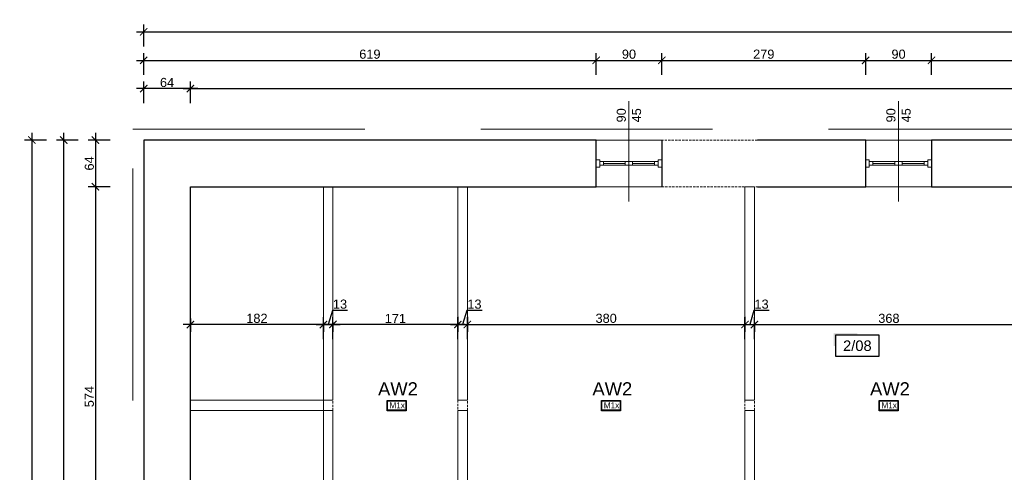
# Model space of a CAD drawing. Header units: millimetres. Extents: x 2709036 to 2756280, y 168165 to 192362.
# Tile 159 of 192: x 2723982 to 2725330, y 191541 to 192160. Entities that reach past the tile are written whole.
import ezdxf
from ezdxf.enums import TextEntityAlignment as Align

# ---------------------------------------------------------------- set-up
doc = ezdxf.new("R2010")
doc.units = ezdxf.units.MM
doc.header["$MEASUREMENT"] = 0
doc.linetypes.add('HIDDEN2', pattern=[4.7625, 3.175, -1.5875])
doc.layers.add('6 - OPISY', color=7, linetype='Continuous')
doc.layers.add('Oświetlenie awaryjne', color=1, linetype='Continuous')
for name, color, linetype, lineweight in [('__MAZ_OPIS_STOLARKA', 7, 'Continuous', 0), ('__MAZ_SCHODY', 7, 'Continuous', 0), ('__MAZ_STOLARKA OKIENNA', 7, 'Continuous', 9), ('__MAZ_WYMIARY', 7, 'Continuous', 9), ('__MAZ_ŚCIANY ISTNIEJĄCE', 7, 'Continuous', 30), ('A-Wall-Open', 8, 'Continuous', 15)]:
    doc.layers.add(name, color=color, linetype=linetype, lineweight=lineweight)
doc.styles.add('Arial', font='arial.ttf')
doc.styles.add('Dimensions', font='arial.ttf')
doc.styles.add('Malanow_1_100', font='isocpeur.ttf')
doc.styles.get("Standard").update_dxf_attribs({"font": 'arial.ttf'})
doc.styles.add('styl1', font='arial.ttf')
doc.dimstyles.new('100', dxfattribs={"dimtxt": 10, "dimasz": 10, "dimexe": 18, "dimexo": 15, "dimgap": 9, "dimtad": 1, "dimdec": 1, "dimrnd": 0.5, "dimdsep": 46, "dimtxsty": 'Dimensions', "dimblk": 'ARCHTICK', "dimcen": 9, "dimdle": 10, "dimadec": 1, "dimazin": 2, "dimtfac": 1, "dimtdec": 4, "dimtofl": 0, "dimtmove": 2, "dimatfit": 3, "dimfxl": 1, "dimtolj": 1, "dimtzin": 0, "dimarcsym": 0})

# ---------------------------------------------------------------- blocks, each defined once
blk = doc.blocks.new('*U9')
at = {"ltscale": 10}
blk.add_hatch(color=256, dxfattribs=at).paths.add_polyline_path([(0, 26), (-25, 26), (-27, 26), (-27, 11.5), (-25, 11.5), (-25, 24), (0, 24)])
blk.add_lwpolyline([(-25, 0), (25, 0), (25, 24), (-25, 24)], close=True, dxfattribs=at)
at = {"layer": '6 - OPISY'}
for tag, p in [('NRPOM', (0, 6)), ('WYSPOM', (3.4, -15.7))]:
    blk.add_attdef(tag, text='', height=12, dxfattribs=at).set_placement(p, align=Align.CENTER)
blk = doc.blocks.new('_ArchTick')
at = {"color": 0, "linetype": 'ByBlock', "const_width": 0.15}
blk.add_lwpolyline([(-0.5, -0.5), (0.5, 0.5)], dxfattribs=at)
blk = doc.blocks.new('*D1252')
at = {"layer": '__MAZ_WYMIARY', "color": 0, "lineweight": -2}
for p, q in [((2724594.8, 191753.2), (2724594.8, 191732.7)), ((2724974.8, 191753.2), (2724974.8, 191732.7)), ((2724584.8, 191742.7), (2724984.8, 191742.7))]:
    blk.add_line(p, q, dxfattribs=at)
at = {"layer": 'Defpoints', "color": 0, "lineweight": 30}
for p in [(2724594.8, 191768.2), (2724974.8, 191768.2), (2724974.8, 191742.7)]:
    blk.add_point(p, dxfattribs=at)
at = {"layer": '__MAZ_WYMIARY', "color": 0, "lineweight": -2, "xscale": 10, "yscale": 10, "zscale": 10, "rotation": 180}
blk.add_blockref('_ArchTick', (2724594.8, 191742.7), dxfattribs=at)
at = {"layer": '__MAZ_WYMIARY', "color": 0, "lineweight": -2, "xscale": 10, "yscale": 10, "zscale": 10}
blk.add_blockref('_ArchTick', (2724974.8, 191742.7), dxfattribs=at)
at = {"layer": '__MAZ_WYMIARY', "color": 0, "lineweight": 5, "insert": (2724784.8, 191751.1), "char_height": 12.5, "attachment_point": 5, "style": 'Arial'}
blk.add_mtext('\\A1;380', dxfattribs=at)
blk = doc.blocks.new('*D1253')
at = {"layer": '__MAZ_WYMIARY', "color": 0, "lineweight": -2}
for p, q in [((2724581.8, 191753.2), (2724581.8, 191732.7)), ((2724591.8, 191742.7), (2724400.8, 191742.7)), ((2724410.8, 191745.6), (2724410.8, 191732.7))]:
    blk.add_line(p, q, dxfattribs=at)
at = {"layer": 'Defpoints', "color": 0, "lineweight": 30}
for p in [(2724410.8, 191760.6), (2724581.8, 191768.2), (2724410.8, 191742.7)]:
    blk.add_point(p, dxfattribs=at)
at = {"layer": '__MAZ_WYMIARY', "color": 0, "lineweight": -2, "xscale": 10, "yscale": 10, "zscale": 10, "rotation": 180}
blk.add_blockref('_ArchTick', (2724410.8, 191742.7), dxfattribs=at)
at = {"layer": '__MAZ_WYMIARY', "color": 0, "lineweight": -2, "xscale": 10, "yscale": 10, "zscale": 10}
blk.add_blockref('_ArchTick', (2724581.8, 191742.7), dxfattribs=at)
at = {"layer": '__MAZ_WYMIARY', "color": 0, "lineweight": 5, "insert": (2724496.3, 191751), "char_height": 12.5, "attachment_point": 5, "style": 'Arial'}
blk.add_mtext('\\A1;171', dxfattribs=at)
blk = doc.blocks.new('*D1254')
at = {"layer": '__MAZ_WYMIARY', "color": 0, "lineweight": -2}
for p, q in [((2724215.8, 191751.1), (2724215.8, 191732.7)), ((2724407.8, 191742.7), (2724205.8, 191742.7)), ((2724397.8, 191745.6), (2724397.8, 191732.7))]:
    blk.add_line(p, q, dxfattribs=at)
at = {"layer": 'Defpoints', "color": 0, "lineweight": 30}
for p in [(2724215.8, 191766.1), (2724397.8, 191760.6), (2724215.8, 191742.7)]:
    blk.add_point(p, dxfattribs=at)
at = {"layer": '__MAZ_WYMIARY', "color": 0, "lineweight": -2, "xscale": 10, "yscale": 10, "zscale": 10, "rotation": 180}
blk.add_blockref('_ArchTick', (2724215.8, 191742.7), dxfattribs=at)
at = {"layer": '__MAZ_WYMIARY', "color": 0, "lineweight": -2, "xscale": 10, "yscale": 10, "zscale": 10}
blk.add_blockref('_ArchTick', (2724397.8, 191742.7), dxfattribs=at)
at = {"layer": '__MAZ_WYMIARY', "color": 0, "lineweight": 5, "insert": (2724306.8, 191751.1), "char_height": 12.5, "attachment_point": 5, "style": 'Arial'}
blk.add_mtext('\\A1;182', dxfattribs=at)
blk = doc.blocks.new('*D1255')
at = {"layer": '__MAZ_WYMIARY', "color": 0, "lineweight": -2}
for p, q in [((2724977.8, 191742.7), (2725365.8, 191742.7)), ((2724987.8, 191745.6), (2724987.8, 191732.7)), ((2725355.8, 191745.6), (2725355.8, 191732.7))]:
    blk.add_line(p, q, dxfattribs=at)
at = {"layer": 'Defpoints', "color": 0, "lineweight": 30}
for p in [(2724987.8, 191760.6), (2725355.8, 191760.6), (2725355.8, 191742.7)]:
    blk.add_point(p, dxfattribs=at)
at = {"layer": '__MAZ_WYMIARY', "color": 0, "lineweight": -2, "xscale": 10, "yscale": 10, "zscale": 10, "rotation": 180}
blk.add_blockref('_ArchTick', (2724987.8, 191742.7), dxfattribs=at)
at = {"layer": '__MAZ_WYMIARY', "color": 0, "lineweight": -2, "xscale": 10, "yscale": 10, "zscale": 10}
blk.add_blockref('_ArchTick', (2725355.8, 191742.7), dxfattribs=at)
at = {"layer": '__MAZ_WYMIARY', "color": 0, "lineweight": 5, "insert": (2725171.8, 191751.1), "char_height": 12.5, "attachment_point": 5, "style": 'Arial'}
blk.add_mtext('\\A1;368', dxfattribs=at)
blk = doc.blocks.new('*D1261')
at = {"layer": '__MAZ_WYMIARY', "color": 0, "lineweight": -2}
for p, q in [((2724151.8, 192123.2), (2724151.8, 192153.2)), ((2726950.8, 192123.2), (2726950.8, 192153.2)), ((2724141.8, 192143.2), (2726960.8, 192143.2))]:
    blk.add_line(p, q, dxfattribs=at)
at = {"layer": 'Defpoints', "color": 0, "lineweight": 30}
for p in [(2726950.8, 192143.2), (2724151.8, 191995.1), (2726950.8, 191995.1)]:
    blk.add_point(p, dxfattribs=at)
at = {"layer": '__MAZ_WYMIARY', "color": 0, "lineweight": -2, "xscale": 10, "yscale": 10, "zscale": 10, "rotation": 180}
blk.add_blockref('_ArchTick', (2724151.8, 192143.2), dxfattribs=at)
at = {"layer": '__MAZ_WYMIARY', "color": 0, "lineweight": -2, "xscale": 10, "yscale": 10, "zscale": 10}
blk.add_blockref('_ArchTick', (2726950.8, 192143.2), dxfattribs=at)
at = {"layer": '__MAZ_WYMIARY', "color": 0, "lineweight": 5, "insert": (2725551.3, 192151.5), "char_height": 12.5, "attachment_point": 5, "style": 'Arial'}
blk.add_mtext('\\A1;2799', dxfattribs=at)
blk = doc.blocks.new('*D1264')
at = {"layer": '__MAZ_WYMIARY', "color": 0, "lineweight": -2}
for p, q in [((2723998.7, 192005.1), (2723998.7, 190691.1)), ((2724018.7, 191995.1), (2723988.7, 191995.1)), ((2724018.7, 190701.1), (2723988.7, 190701.1))]:
    blk.add_line(p, q, dxfattribs=at)
at = {"layer": 'Defpoints', "color": 0, "lineweight": 30}
for p in [(2724151.8, 191995.1), (2723998.7, 190701.1), (2724151.8, 190701.1)]:
    blk.add_point(p, dxfattribs=at)
at = {"layer": '__MAZ_WYMIARY', "color": 0, "lineweight": -2, "xscale": 10, "yscale": 10, "zscale": 10}
for p, rotation in [((2723998.7, 191995.1), 90), ((2723998.7, 190701.1), 270)]:
    blk.add_blockref('_ArchTick', p, dxfattribs=dict(at, rotation=rotation))
at = {"layer": '__MAZ_WYMIARY', "color": 0, "lineweight": 5, "insert": (2723990.3, 191348.1), "char_height": 12.5, "attachment_point": 5, "rotation": 90, "style": 'Arial'}
blk.add_mtext('\\A1;1294', dxfattribs=at)
blk = doc.blocks.new('*D1265')
at = {"layer": '__MAZ_WYMIARY', "color": 0, "lineweight": -2}
for p, q in [((2724085.8, 192005.1), (2724085.8, 191921.1)), ((2724105.8, 191995.1), (2724075.8, 191995.1)), ((2724105.8, 191931.1), (2724075.8, 191931.1))]:
    blk.add_line(p, q, dxfattribs=at)
at = {"layer": 'Defpoints', "color": 0, "lineweight": 30}
for p in [(2724151.8, 191995.1), (2724085.8, 191931.1), (2724215.8, 191931.1)]:
    blk.add_point(p, dxfattribs=at)
at = {"layer": '__MAZ_WYMIARY', "color": 0, "lineweight": -2, "xscale": 10, "yscale": 10, "zscale": 10}
for p, rotation in [((2724085.8, 191995.1), 90), ((2724085.8, 191931.1), 270)]:
    blk.add_blockref('_ArchTick', p, dxfattribs=dict(at, rotation=rotation))
at = {"layer": '__MAZ_WYMIARY', "color": 0, "lineweight": 5, "insert": (2724077.4, 191963.1), "char_height": 12.5, "attachment_point": 5, "rotation": 90, "style": 'Arial'}
blk.add_mtext('\\A1;64', dxfattribs=at)
blk = doc.blocks.new('*D1266')
at = {"layer": '__MAZ_WYMIARY', "color": 0, "lineweight": -2}
for p, q in [((2724085.8, 191941.1), (2724085.8, 191347.1)), ((2724105.8, 191931.1), (2724075.8, 191931.1)), ((2724105.8, 191357.1), (2724075.8, 191357.1))]:
    blk.add_line(p, q, dxfattribs=at)
at = {"layer": 'Defpoints', "color": 0, "lineweight": 30}
for p in [(2724215.8, 191931.1), (2724085.8, 191357.1), (2724215.8, 191357.1)]:
    blk.add_point(p, dxfattribs=at)
at = {"layer": '__MAZ_WYMIARY', "color": 0, "lineweight": -2, "xscale": 10, "yscale": 10, "zscale": 10}
for p, rotation in [((2724085.8, 191931.1), 90), ((2724085.8, 191357.1), 270)]:
    blk.add_blockref('_ArchTick', p, dxfattribs=dict(at, rotation=rotation))
at = {"layer": '__MAZ_WYMIARY', "color": 0, "lineweight": 5, "insert": (2724077.4, 191644.1), "char_height": 12.5, "attachment_point": 5, "rotation": 90, "style": 'Arial'}
blk.add_mtext('\\A1;574', dxfattribs=at)
blk = doc.blocks.new('*D1277')
at = {"layer": '__MAZ_WYMIARY', "color": 0, "lineweight": -2}
for p, q in [((2724042.3, 190906.3), (2724042.3, 192005.1)), ((2724062.3, 191995.1), (2724032.3, 191995.1)), ((2724062.3, 190916.3), (2724032.3, 190916.3))]:
    blk.add_line(p, q, dxfattribs=at)
at = {"layer": 'Defpoints', "color": 0, "lineweight": 30}
for p in [(2724042.3, 191995.1), (2724151.8, 191995.1), (2724151.8, 190916.3)]:
    blk.add_point(p, dxfattribs=at)
at = {"layer": '__MAZ_WYMIARY', "color": 0, "lineweight": -2, "xscale": 10, "yscale": 10, "zscale": 10}
for p, rotation in [((2724042.3, 191995.1), 90), ((2724042.3, 190916.3), 270)]:
    blk.add_blockref('_ArchTick', p, dxfattribs=dict(at, rotation=rotation))
at = {"layer": '__MAZ_WYMIARY', "color": 0, "lineweight": 5, "insert": (2724034, 191455.7), "char_height": 12.5, "attachment_point": 5, "rotation": 90, "style": 'Arial'}
blk.add_mtext('\\A1;1079', dxfattribs=at)
blk = doc.blocks.new('*D1278')
at = {"layer": '__MAZ_WYMIARY', "color": 0, "lineweight": -2}
for p, q in [((2724151.8, 192045.4), (2724151.8, 192075.4)), ((2724215.8, 192045.4), (2724215.8, 192075.4)), ((2724225.8, 192065.4), (2724141.8, 192065.4))]:
    blk.add_line(p, q, dxfattribs=at)
at = {"layer": 'Defpoints', "color": 0, "lineweight": 30}
for p in [(2724151.8, 192065.4), (2724151.8, 191931.1), (2724215.8, 191931.1)]:
    blk.add_point(p, dxfattribs=at)
at = {"layer": '__MAZ_WYMIARY', "color": 0, "lineweight": -2, "xscale": 10, "yscale": 10, "zscale": 10, "rotation": 180}
blk.add_blockref('_ArchTick', (2724151.8, 192065.4), dxfattribs=at)
at = {"layer": '__MAZ_WYMIARY', "color": 0, "lineweight": -2, "xscale": 10, "yscale": 10, "zscale": 10}
blk.add_blockref('_ArchTick', (2724215.8, 192065.4), dxfattribs=at)
at = {"layer": '__MAZ_WYMIARY', "color": 0, "lineweight": 5, "insert": (2724183.8, 192073.8), "char_height": 12.5, "attachment_point": 5, "style": 'Arial'}
blk.add_mtext('\\A1;64', dxfattribs=at)
blk = doc.blocks.new('*D1279')
at = {"layer": '__MAZ_WYMIARY', "color": 0, "lineweight": -2}
for p, q in [((2724215.8, 192045.4), (2724215.8, 192075.4)), ((2726886.8, 192045.4), (2726886.8, 192075.4)), ((2724205.8, 192065.4), (2726896.8, 192065.4))]:
    blk.add_line(p, q, dxfattribs=at)
at = {"layer": 'Defpoints', "color": 0, "lineweight": 30}
for p in [(2726886.8, 192065.4), (2724215.8, 191931.1), (2726886.8, 191931.1)]:
    blk.add_point(p, dxfattribs=at)
at = {"layer": '__MAZ_WYMIARY', "color": 0, "lineweight": -2, "xscale": 10, "yscale": 10, "zscale": 10, "rotation": 180}
blk.add_blockref('_ArchTick', (2724215.8, 192065.4), dxfattribs=at)
at = {"layer": '__MAZ_WYMIARY', "color": 0, "lineweight": -2, "xscale": 10, "yscale": 10, "zscale": 10}
blk.add_blockref('_ArchTick', (2726886.8, 192065.4), dxfattribs=at)
at = {"layer": '__MAZ_WYMIARY', "color": 0, "lineweight": 5, "insert": (2725551.3, 192073.8), "char_height": 12.5, "attachment_point": 5, "style": 'Arial'}
blk.add_mtext('\\A1;2671', dxfattribs=at)
blk = doc.blocks.new('*D1281')
at = {"layer": '__MAZ_WYMIARY', "color": 0, "lineweight": -2}
for p, q in [((2724151.8, 192084.1), (2724151.8, 192114.1)), ((2724771, 192084.1), (2724771, 192114.1)), ((2724141.8, 192104.1), (2724781, 192104.1))]:
    blk.add_line(p, q, dxfattribs=at)
at = {"layer": 'Defpoints', "color": 0, "lineweight": 30}
for p in [(2724771, 192104.1), (2724151.8, 191995.1), (2724771, 191995.1)]:
    blk.add_point(p, dxfattribs=at)
at = {"layer": '__MAZ_WYMIARY', "color": 0, "lineweight": -2, "xscale": 10, "yscale": 10, "zscale": 10, "rotation": 180}
blk.add_blockref('_ArchTick', (2724151.8, 192104.1), dxfattribs=at)
at = {"layer": '__MAZ_WYMIARY', "color": 0, "lineweight": -2, "xscale": 10, "yscale": 10, "zscale": 10}
blk.add_blockref('_ArchTick', (2724771, 192104.1), dxfattribs=at)
at = {"layer": '__MAZ_WYMIARY', "color": 0, "lineweight": 5, "insert": (2724461.4, 192112.5), "char_height": 12.5, "attachment_point": 5, "style": 'Arial'}
blk.add_mtext('\\A1;619', dxfattribs=at)
blk = doc.blocks.new('*D1282')
at = {"layer": '__MAZ_WYMIARY', "color": 0, "lineweight": -2}
for p, q in [((2724771, 192084.1), (2724771, 192114.1)), ((2724861, 192084.1), (2724861, 192114.1)), ((2724761, 192104.1), (2724871, 192104.1))]:
    blk.add_line(p, q, dxfattribs=at)
at = {"layer": 'Defpoints', "color": 0, "lineweight": 30}
for p in [(2724861, 192104.1), (2724771, 191995.1), (2724861, 191995.1)]:
    blk.add_point(p, dxfattribs=at)
at = {"layer": '__MAZ_WYMIARY', "color": 0, "lineweight": -2, "xscale": 10, "yscale": 10, "zscale": 10, "rotation": 180}
blk.add_blockref('_ArchTick', (2724771, 192104.1), dxfattribs=at)
at = {"layer": '__MAZ_WYMIARY', "color": 0, "lineweight": -2, "xscale": 10, "yscale": 10, "zscale": 10}
blk.add_blockref('_ArchTick', (2724861, 192104.1), dxfattribs=at)
at = {"layer": '__MAZ_WYMIARY', "color": 0, "lineweight": 5, "insert": (2724816, 192112.5), "char_height": 12.5, "attachment_point": 5, "style": 'Arial'}
blk.add_mtext('\\A1;90', dxfattribs=at)
blk = doc.blocks.new('*D1283')
at = {"layer": '__MAZ_WYMIARY', "color": 0, "lineweight": -2}
for p, q in [((2724861, 192084.1), (2724861, 192114.1)), ((2725140, 192084.1), (2725140, 192114.1)), ((2724851, 192104.1), (2725150, 192104.1))]:
    blk.add_line(p, q, dxfattribs=at)
at = {"layer": 'Defpoints', "color": 0, "lineweight": 30}
for p in [(2725140, 192104.1), (2724861, 191995.1), (2725140, 191995.1)]:
    blk.add_point(p, dxfattribs=at)
at = {"layer": '__MAZ_WYMIARY', "color": 0, "lineweight": -2, "xscale": 10, "yscale": 10, "zscale": 10, "rotation": 180}
blk.add_blockref('_ArchTick', (2724861, 192104.1), dxfattribs=at)
at = {"layer": '__MAZ_WYMIARY', "color": 0, "lineweight": -2, "xscale": 10, "yscale": 10, "zscale": 10}
blk.add_blockref('_ArchTick', (2725140, 192104.1), dxfattribs=at)
at = {"layer": '__MAZ_WYMIARY', "color": 0, "lineweight": 5, "insert": (2725000.5, 192112.5), "char_height": 12.5, "attachment_point": 5, "style": 'Arial'}
blk.add_mtext('\\A1;279', dxfattribs=at)
blk = doc.blocks.new('*D1284')
at = {"layer": '__MAZ_WYMIARY', "color": 0, "lineweight": -2}
for p, q in [((2725140, 192084.1), (2725140, 192114.1)), ((2725230, 192084.1), (2725230, 192114.1)), ((2725130, 192104.1), (2725240, 192104.1))]:
    blk.add_line(p, q, dxfattribs=at)
at = {"layer": 'Defpoints', "color": 0, "lineweight": 30}
for p in [(2725230, 192104.1), (2725140, 191995.1), (2725230, 191995.1)]:
    blk.add_point(p, dxfattribs=at)
at = {"layer": '__MAZ_WYMIARY', "color": 0, "lineweight": -2, "xscale": 10, "yscale": 10, "zscale": 10, "rotation": 180}
blk.add_blockref('_ArchTick', (2725140, 192104.1), dxfattribs=at)
at = {"layer": '__MAZ_WYMIARY', "color": 0, "lineweight": -2, "xscale": 10, "yscale": 10, "zscale": 10}
blk.add_blockref('_ArchTick', (2725230, 192104.1), dxfattribs=at)
at = {"layer": '__MAZ_WYMIARY', "color": 0, "lineweight": 5, "insert": (2725185, 192112.5), "char_height": 12.5, "attachment_point": 5, "style": 'Arial'}
blk.add_mtext('\\A1;90', dxfattribs=at)
blk = doc.blocks.new('*D1285')
at = {"layer": '__MAZ_WYMIARY', "color": 0, "lineweight": -2}
for p, q in [((2725230, 192084.1), (2725230, 192114.1)), ((2725508, 192084.1), (2725508, 192114.1)), ((2725220, 192104.1), (2725518, 192104.1))]:
    blk.add_line(p, q, dxfattribs=at)
at = {"layer": 'Defpoints', "color": 0, "lineweight": 30}
for p in [(2725508, 192104.1), (2725230, 191995.1), (2725508, 191995.1)]:
    blk.add_point(p, dxfattribs=at)
at = {"layer": '__MAZ_WYMIARY', "color": 0, "lineweight": -2, "xscale": 10, "yscale": 10, "zscale": 10, "rotation": 180}
blk.add_blockref('_ArchTick', (2725230, 192104.1), dxfattribs=at)
at = {"layer": '__MAZ_WYMIARY', "color": 0, "lineweight": -2, "xscale": 10, "yscale": 10, "zscale": 10}
blk.add_blockref('_ArchTick', (2725508, 192104.1), dxfattribs=at)
at = {"layer": '__MAZ_WYMIARY', "color": 0, "lineweight": 5, "insert": (2725369, 192112.5), "char_height": 12.5, "attachment_point": 5, "style": 'Arial'}
blk.add_mtext('\\A1;278', dxfattribs=at)
blk = doc.blocks.new('*D1356')
at = {"layer": '__MAZ_WYMIARY', "color": 0, "lineweight": -2}
for p, q in [((2724987.1, 191762.1), (2724981.3, 191742.7)), ((2725007.9, 191762.1), (2724987.1, 191762.1)), ((2724974.8, 191722.7), (2724974.8, 191752.7)), ((2724987.8, 191722.7), (2724987.8, 191752.7)), ((2724964.8, 191742.7), (2724997.8, 191742.7))]:
    blk.add_line(p, q, dxfattribs=at)
at = {"layer": 'Defpoints', "color": 0, "lineweight": 30}
for p in [(2724987.8, 191742.7), (2724974.8, 191639), (2724987.8, 191639)]:
    blk.add_point(p, dxfattribs=at)
at = {"layer": '__MAZ_WYMIARY', "color": 0, "lineweight": -2, "xscale": 10, "yscale": 10, "zscale": 10, "rotation": 180}
blk.add_blockref('_ArchTick', (2724974.8, 191742.7), dxfattribs=at)
at = {"layer": '__MAZ_WYMIARY', "color": 0, "lineweight": -2, "xscale": 10, "yscale": 10, "zscale": 10}
blk.add_blockref('_ArchTick', (2724987.8, 191742.7), dxfattribs=at)
at = {"layer": '__MAZ_WYMIARY', "color": 0, "lineweight": 5, "insert": (2724997.5, 191770.5), "char_height": 12.5, "attachment_point": 5, "style": 'Arial'}
blk.add_mtext('\\A1;13', dxfattribs=at)
blk = doc.blocks.new('*D1357')
at = {"layer": '__MAZ_WYMIARY', "color": 0, "lineweight": -2}
for p, q in [((2724594.1, 191762.1), (2724588.3, 191742.7)), ((2724614.9, 191762.1), (2724594.1, 191762.1)), ((2724581.8, 191722.7), (2724581.8, 191752.7)), ((2724594.8, 191722.7), (2724594.8, 191752.7)), ((2724571.8, 191742.7), (2724604.8, 191742.7))]:
    blk.add_line(p, q, dxfattribs=at)
at = {"layer": 'Defpoints', "color": 0, "lineweight": 30}
for p in [(2724594.8, 191742.7), (2724581.8, 191639), (2724594.8, 191639)]:
    blk.add_point(p, dxfattribs=at)
at = {"layer": '__MAZ_WYMIARY', "color": 0, "lineweight": -2, "xscale": 10, "yscale": 10, "zscale": 10, "rotation": 180}
blk.add_blockref('_ArchTick', (2724581.8, 191742.7), dxfattribs=at)
at = {"layer": '__MAZ_WYMIARY', "color": 0, "lineweight": -2, "xscale": 10, "yscale": 10, "zscale": 10}
blk.add_blockref('_ArchTick', (2724594.8, 191742.7), dxfattribs=at)
at = {"layer": '__MAZ_WYMIARY', "color": 0, "lineweight": 5, "insert": (2724604.5, 191770.5), "char_height": 12.5, "attachment_point": 5, "style": 'Arial'}
blk.add_mtext('\\A1;13', dxfattribs=at)
blk = doc.blocks.new('*D1358')
at = {"layer": '__MAZ_WYMIARY', "color": 0, "lineweight": -2}
for p, q in [((2724410.1, 191762.1), (2724404.3, 191742.7)), ((2724430.9, 191762.1), (2724410.1, 191762.1)), ((2724397.8, 191722.7), (2724397.8, 191752.7)), ((2724410.8, 191722.7), (2724410.8, 191752.7)), ((2724387.8, 191742.7), (2724420.8, 191742.7))]:
    blk.add_line(p, q, dxfattribs=at)
at = {"layer": 'Defpoints', "color": 0, "lineweight": 30}
for p in [(2724410.8, 191742.7), (2724397.8, 191639), (2724410.8, 191639)]:
    blk.add_point(p, dxfattribs=at)
at = {"layer": '__MAZ_WYMIARY', "color": 0, "lineweight": -2, "xscale": 10, "yscale": 10, "zscale": 10, "rotation": 180}
blk.add_blockref('_ArchTick', (2724397.8, 191742.7), dxfattribs=at)
at = {"layer": '__MAZ_WYMIARY', "color": 0, "lineweight": -2, "xscale": 10, "yscale": 10, "zscale": 10}
blk.add_blockref('_ArchTick', (2724410.8, 191742.7), dxfattribs=at)
at = {"layer": '__MAZ_WYMIARY', "color": 0, "lineweight": 5, "insert": (2724420.5, 191770.5), "char_height": 12.5, "attachment_point": 5, "style": 'Arial'}
blk.add_mtext('\\A1;13', dxfattribs=at)
blk = doc.blocks.new('*U720')
at = {"layer": 'Oświetlenie awaryjne'}
h = blk.add_hatch(color=256, dxfattribs=at)
h.paths.add_polyline_path([(-13, 7), (13, 7), (13, -7), (-13, -7)])
h.paths.add_polyline_path([(-12.5, 6.5), (12.5, 6.5), (12.5, -6.5), (-12.5, -6.5)], flags=16)
at = {"layer": 'Oświetlenie awaryjne', "linetype": 'ByBlock'}
for p, q in [((-12.5, 6.5), (12.5, 6.5)), ((-12.5, -6.5), (-12.5, 6.5)), ((12.5, 6.5), (12.5, -6.5)), ((12.5, -6.5), (-12.5, -6.5))]:
    blk.add_line(p, q, dxfattribs=at)
blk.add_lwpolyline([(-13, 7), (13, 7), (13, -7), (-13, -7)], close=True, dxfattribs=at)
at = {"layer": 'Oświetlenie awaryjne', "attachment_point": 1, "style": 'Malanow_1_100'}
for s, insert, char_height in [('{\\fArial|b0|i0|c238|p34;AW2}', (-25.3, 31.9), 18), ('{\\fArial|b0|i0|c238|p34;M1x}', (-9.7, 4.4), 8)]:
    blk.add_mtext_dynamic_manual_height_columns(s, width=42.979, gutter_width=669.5, heights=[0], dxfattribs=dict(at, insert=insert, char_height=char_height))

msp = doc.modelspace()

# ---------------------------------------------------------------- linework, layer by layer
at = {"layer": '__MAZ_OPIS_STOLARKA', "color": 252}
for points in [[(2724816, 191911.1), (2724816, 192048.2)], [(2725185, 191911.1), (2725185, 192048.2)]]:
    msp.add_lwpolyline(points, dxfattribs=at)
at = {"layer": '__MAZ_SCHODY', "color": 252, "linetype": 'HIDDEN2', "lineweight": 5}
for p, q in [((2724861, 191995.1), (2724771, 191995.1)), ((2724991.9, 191995.1), (2724861, 191995.1)), ((2725230, 191995.1), (2725140, 191995.1)), ((2724771, 191931.1), (2724861, 191931.1)), ((2724861, 191931.1), (2724991.9, 191931.1)), ((2725140, 191931.1), (2725230, 191931.1)), ((2724397.8, 191639), (2724397.8, 191625)), ((2724410.8, 191639), (2724397.8, 191639)), ((2724410.8, 191625), (2724410.8, 191639)), ((2724581.8, 191639), (2724581.8, 191625)), ((2724594.8, 191639), (2724581.8, 191639)), ((2724594.8, 191625), (2724594.8, 191639)), ((2724974.8, 191639), (2724974.8, 191625)), ((2724987.8, 191639), (2724974.8, 191639)), ((2724987.8, 191625), (2724987.8, 191639)), ((2724397.8, 191625), (2724410.8, 191625)), ((2724581.8, 191625), (2724594.8, 191625)), ((2724974.8, 191625), (2724987.8, 191625))]:
    msp.add_line(p, q, dxfattribs=at)
at = {"layer": '__MAZ_STOLARKA OKIENNA', "color": 252, "linetype": 'Continuous'}
for p, q in [((2724771, 191995.1), (2724861, 191995.1)), ((2725140, 191995.1), (2725230, 191995.1)), ((2724781, 191960.6), (2724781, 191965.6)), ((2724781, 191963.1), (2724811, 191963.1)), ((2724811, 191960.6), (2724811, 191965.6)), ((2724821, 191960.6), (2724821, 191965.6)), ((2724851, 191963.1), (2724821, 191963.1)), ((2724851, 191960.6), (2724851, 191965.6)), ((2725150, 191960.6), (2725150, 191965.6)), ((2725150, 191963.1), (2725180, 191963.1)), ((2725180, 191960.6), (2725180, 191965.6)), ((2725190, 191960.6), (2725190, 191965.6)), ((2725220, 191963.1), (2725190, 191963.1)), ((2725220, 191960.6), (2725220, 191965.6)), ((2724771, 191931.1), (2724861, 191931.1)), ((2725140, 191931.1), (2725230, 191931.1))]:
    msp.add_line(p, q, dxfattribs=at)
for points in [[(2724776, 191968.1), (2724771, 191968.1), (2724771, 191958.1), (2724776, 191958.1)], [(2724776, 191960.6), (2724776, 191965.6), (2724816, 191965.6), (2724816, 191960.6)], [(2724856, 191960.6), (2724856, 191965.6), (2724816, 191965.6), (2724816, 191960.6)], [(2724856, 191968.1), (2724861, 191968.1), (2724861, 191958.1), (2724856, 191958.1)], [(2725145, 191968.1), (2725140, 191968.1), (2725140, 191958.1), (2725145, 191958.1)], [(2725145, 191960.6), (2725145, 191965.6), (2725185, 191965.6), (2725185, 191960.6)], [(2725225, 191960.6), (2725225, 191965.6), (2725185, 191965.6), (2725185, 191960.6)], [(2725225, 191968.1), (2725230, 191968.1), (2725230, 191958.1), (2725225, 191958.1)]]:
    msp.add_lwpolyline(points, close=True, dxfattribs=at)
at = {"layer": '__MAZ_ŚCIANY ISTNIEJĄCE', "color": 252, "ltscale": 15}
for p, q in [((2724151.8, 191995.1), (2724151.8, 191335.6)), ((2724771, 191995.1), (2724151.8, 191995.1)), ((2724771, 191931.1), (2724771, 191995.1)), ((2724861, 191995.1), (2724861, 191931.1)), ((2725140, 191995.1), (2724991.9, 191995.1)), ((2725140, 191931.1), (2725140, 191995.1)), ((2725230, 191995.1), (2725230, 191931.1)), ((2725508, 191995.1), (2725230, 191995.1)), ((2724215.8, 191357.1), (2724215.8, 191931.1)), ((2724215.8, 191931.1), (2724771, 191931.1)), ((2724991.9, 191931.1), (2725140, 191931.1)), ((2725230, 191931.1), (2725508, 191931.1))]:
    msp.add_line(p, q, dxfattribs=at)
at = {"layer": 'A-Wall-Open', "color": 252, "linetype": 'HIDDEN2', "ltscale": 100}
for points in [[(2724136.8, 192010.1), (2726965.8, 192010.1), (2726965.8, 190686.1), (2724136.8, 190686.1)], [(2724397.8, 191385), (2724410.8, 191385), (2724410.8, 191625), (2724397.8, 191625)], [(2724581.8, 191385), (2724594.8, 191385), (2724594.8, 191625), (2724581.8, 191625)], [(2724974.8, 191385), (2724987.8, 191385), (2724987.8, 191625), (2724974.8, 191625)]]:
    msp.add_lwpolyline(points, close=True, dxfattribs=at)
at = {"layer": 'A-Wall-Open', "color": 252, "ltscale": 100}
for points in [[(2724397.8, 191639), (2724410.8, 191639), (2724410.8, 191931.1), (2724397.8, 191931.1)], [(2724581.8, 191639), (2724594.8, 191639), (2724594.8, 191931.1), (2724581.8, 191931.1)], [(2724974.8, 191639), (2724987.8, 191639), (2724987.8, 191931.1), (2724974.8, 191931.1)], [(2724397.8, 191639), (2724215.8, 191639), (2724215.8, 191625), (2724397.8, 191625)]]:
    msp.add_lwpolyline(points, close=True, dxfattribs=at)

# ---------------------------------------------------------------- block references
at = {"layer": '6 - OPISY', "color": 252, "xscale": 1.2, "yscale": 1.2, "zscale": 1.2}
msp.add_blockref('*U9', (2725128.6, 191699.3), dxfattribs=at).add_auto_attribs({'NRPOM': '2/08'})
at = {"layer": 'Oświetlenie awaryjne', "linetype": 'ByBlock'}
for p in [(2724497.9, 191631.8, 0), (2724791.3, 191631.8, 0), (2725171.3, 191631.8, 0)]:
    msp.add_blockref('*U720', p, dxfattribs=at)

# ---------------------------------------------------------------- texts
at = {"layer": '__MAZ_OPIS_STOLARKA', "color": 252, "char_height": 12.5, "width": 38.31, "attachment_point": 5, "rotation": 90, "style": 'styl1'}
for insert in [(2724816, 192028.9), (2725185, 192028.9)]:
    msp.add_mtext('90\\P45', dxfattribs=dict(at, insert=insert))

# ---------------------------------------------------------------- dimensions: what is measured, and where the dimension line sits
at = {"layer": '__MAZ_WYMIARY', "color": 252, "lineweight": 5}
for base, p1, p2, picture, middle in [((2726950.8, 192143.2), (2724151.8, 191995.1), (2726950.8, 191995.1), '*D1261', (2725551.3, 192151.5)), ((2724771, 192104.1), (2724151.8, 191995.1), (2724771, 191995.1), '*D1281', (2724461.4, 192112.5)), ((2724861, 192104.1), (2724771, 191995.1), (2724861, 191995.1), '*D1282', (2724816, 192112.5)), ((2725140, 192104.1), (2724861, 191995.1), (2725140, 191995.1), '*D1283', (2725000.5, 192112.5)), ((2725230, 192104.1), (2725140, 191995.1), (2725230, 191995.1), '*D1284', (2725185, 192112.5)), ((2725508, 192104.1), (2725230, 191995.1), (2725508, 191995.1), '*D1285', (2725369, 192112.5)), ((2724151.8, 192065.4), (2724215.8, 191931.1), (2724151.8, 191931.1), '*D1278', (2724183.8, 192073.8)), ((2726886.8, 192065.4), (2724215.8, 191931.1), (2726886.8, 191931.1), '*D1279', (2725551.3, 192073.8)), ((2724410.8, 191742.7), (2724397.8, 191639), (2724410.8, 191639), '*D1358', (2724412.1, 191770.5)), ((2724594.8, 191742.7), (2724581.8, 191639), (2724594.8, 191639), '*D1357', (2724596.1, 191770.5)), ((2724987.8, 191742.7), (2724974.8, 191639), (2724987.8, 191639), '*D1356', (2724989.1, 191770.5)), ((2724215.8, 191742.7), (2724397.8, 191760.6), (2724215.8, 191766.1), '*D1254', (2724306.8, 191751.1)), ((2724410.8, 191742.7), (2724581.8, 191768.2), (2724410.8, 191760.6), '*D1253', (2724496.3, 191751)), ((2724974.8, 191742.7), (2724594.8, 191768.2), (2724974.8, 191768.2), '*D1252', (2724784.8, 191751.1)), ((2725355.8, 191742.7), (2724987.8, 191760.6), (2725355.8, 191760.6), '*D1255', (2725171.8, 191751.1))]:
    dim = msp.add_linear_dim(base=base, p1=p1, p2=p2, dimstyle='100', override={"dimtxt": 12.5, "dimexe": 10, "dimgap": 2, "dimdec": 0, "dimtxsty": 'Arial', "dimtmove": 1, "dimfxl": 20, "dimfxlon": 1}, dxfattribs=at)
    dim.commit()
    dim.dimension.update_dxf_attribs({"geometry": picture, "text_midpoint": middle})
for base, p1, p2, picture, middle in [((2723998.7, 190701.1), (2724151.8, 191995.1), (2724151.8, 190701.1), '*D1264', (2723990.3, 191348.1)), ((2724042.3, 191995.1), (2724151.8, 190916.3), (2724151.8, 191995.1), '*D1277', (2724034, 191455.7)), ((2724085.8, 191931.1), (2724151.8, 191995.1), (2724215.8, 191931.1), '*D1265', (2724077.4, 191963.1)), ((2724085.8, 191357.1), (2724215.8, 191931.1), (2724215.8, 191357.1), '*D1266', (2724077.4, 191644.1))]:
    dim = msp.add_linear_dim(base=base, p1=p1, p2=p2, angle=90, dimstyle='100', override={"dimtxt": 12.5, "dimexe": 10, "dimgap": 2, "dimdec": 0, "dimtxsty": 'Arial', "dimtmove": 1, "dimfxl": 20, "dimfxlon": 1}, dxfattribs=at)
    dim.commit()
    dim.dimension.update_dxf_attribs({"geometry": picture, "text_midpoint": middle})

doc.saveas('drawing.dxf')
